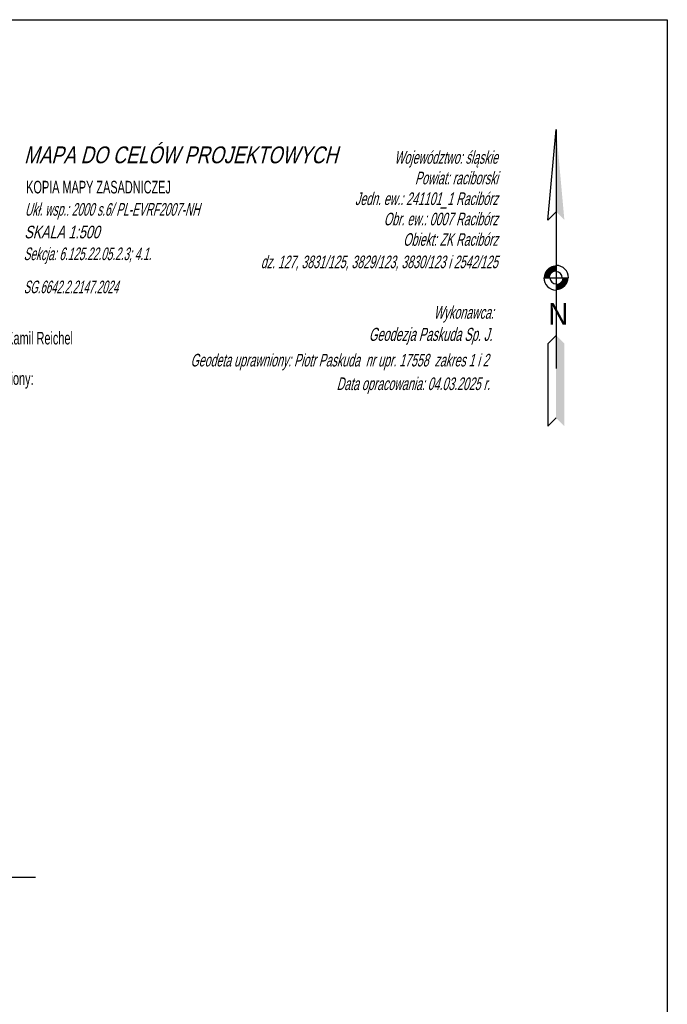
# Model space of a CAD drawing. Extents: x 6515354 to 6515523, y 5549407 to 5549617.
# Tile 13 of 13: x 6515451 to 6515502, y 5549540 to 5549617. Entities that reach past the tile are written whole.
import ezdxf
from ezdxf.enums import TextEntityAlignment as Align

# ---------------------------------------------------------------- set-up
doc = ezdxf.new("R2010")
doc.units = 0
doc.header["$LTSCALE"] = 0.5
doc.layers.get('0').update_dxf_attribs({"color": 251})
doc.layers.add('PARSI', color=7, linetype='Continuous', true_color=0x0a0909)
doc.layers.add('Pieczątka na wyrysie', color=251, linetype='Continuous')
doc.layers.add('Strzałka', color=251, linetype='Continuous')
doc.styles.get("Standard").update_dxf_attribs({"font": 'arial.ttf', "width": 0.9})

# ---------------------------------------------------------------- blocks, each defined once
blk = doc.blocks.new('n')
at = {"layer": 'Strzałka'}
for p, q in [((6515837.686, 5551230.76), (6515837.686, 5551211.998)), ((6515836.716, 5551219.115), (6515838.657, 5551219.115))]:
    blk.add_line(p, q, dxfattribs=at)
for points in [[(6515837.686, 5551224.291), (6515837.039, 5551223.644), (6515837.686, 5551230.76)], [(6515837.686, 5551214.586), (6515837.039, 5551213.939), (6515837.039, 5551207.469), (6515837.686, 5551208.116)]]:
    blk.add_lwpolyline(points, dxfattribs=at)
at = {"layer": 'Strzałka', "const_width": 0.485}
for points in [[(6515837.686, 5551219.843, 0.414214), (6515836.958, 5551219.115, 1)], [(6515837.686, 5551218.387, 0.414214), (6515838.414, 5551219.115, 1)]]:
    blk.add_lwpolyline(points, format="xyb", dxfattribs=at)
at = {"layer": 'Strzałka'}
for radius, start, end in [(0.97, 0, 90), (0.485, 0, 90), (0.97, 180, 270), (0.485, 180, 270)]:
    blk.add_arc((6515837.686, 5551219.115), radius, start, end, dxfattribs=at)
for points in [[(6515837.686, 5551230.76), (6515837.686, 5551230.76), (6515838.333, 5551223.644), (6515837.686, 5551224.291)], [(6515837.686, 5551214.586), (6515838.333, 5551213.939), (6515837.686, 5551208.116), (6515838.333, 5551207.469)]]:
    blk.add_solid(points, dxfattribs=at)
at = {"layer": 'Strzałka', "linetype": 'Continuous', "lineweight": 18, "insert": (6515837.077, 5551217.127), "char_height": 1.701, "attachment_point": 1}
blk.add_mtext_dynamic_manual_height_columns('N', width=1.43113, gutter_width=12.5, heights=[0], dxfattribs=at)
blk = doc.blocks.new('mzsk')
at = {"layer": 'PARSI', "color": 0}
for p, q in [((0, -5), (0, 5)), ((5, 0), (-5, 0))]:
    blk.add_line(p, q, dxfattribs=at)

msp = doc.modelspace()

# ---------------------------------------------------------------- linework, layer by layer
msp.add_lwpolyline([(6515353.571, 5549407.338), (6515353.571, 5549617.338), (6515502.071, 5549617.338), (6515502.071, 5549407.338)], close=True)

# ---------------------------------------------------------------- block references
at = {"layer": 'PARSI', "xscale": 0.5, "yscale": 0.5, "zscale": 0.5}
msp.add_blockref('mzsk', (6515450, 5549550), dxfattribs=at)
at = {"layer": 'Strzałka'}
msp.add_blockref('n', (-344.335, -1622.037), dxfattribs=at)

# ---------------------------------------------------------------- texts
at = {"layer": 'Pieczątka na wyrysie', "linetype": 'Continuous', "lineweight": 13, "oblique": 15, "width": 0.772}
msp.add_text('MAPA DO CELÓW PROJEKTOWYCH', height=1.32, dxfattribs=at).set_placement((6515451.605, 5549606.065, 335.156))
at = {"layer": 'Pieczątka na wyrysie', "color": 7, "linetype": 'Continuous', "oblique": 15, "width": 0.6}
for s, p in [('Województwo: śląskie', (6515488.772, 5549606.029)), ('Powiat: raciborski', (6515488.772, 5549604.412)), ('Jedn. ew.: 241101_1 Racibórz', (6515488.772, 5549602.788)), ('Obr. ew.: 0007 Racibórz', (6515488.772, 5549601.193))]:
    msp.add_text(s, height=0.99, dxfattribs=at).set_placement(p, align=Align.RIGHT)
at = {"layer": 'Pieczątka na wyrysie', "color": 7, "linetype": 'Continuous', "lineweight": 13, "oblique": 15}
for s, width, p in [('Ukł. wsp.: 2000 s.6/ PL-EVRF2007-NH', 0.575, (6515451.671, 5549601.949, 335.156)), ('SKALA 1:500', 0.711, (6515451.631, 5549600.17, 335.156)), ('Sekcja: 6.125.22.05.2.3; 4.1.', 0.569, (6515451.568, 5549598.461))]:
    msp.add_text(s, height=0.99, dxfattribs=dict(at, width=width)).set_placement(p)
at = {"layer": 'Pieczątka na wyrysie', "linetype": 'Continuous', "oblique": 15, "width": 0.6}
for s, p in [('Obiekt: ZK Racibórz', (6515488.772, 5549599.586)), ('dz. 127, 3831/125, 3829/123, 3830/123 i 2542/125', (6515488.772, 5549597.826))]:
    msp.add_text(s, height=0.99, dxfattribs=at).set_placement(p, align=Align.RIGHT)
at = {"layer": 'Pieczątka na wyrysie', "color": 1, "linetype": 'Continuous', "lineweight": 13, "oblique": 15, "width": 0.548}
msp.add_text('SG.6642.2.2147.2024', height=0.99, dxfattribs=at).set_placement((6515451.574, 5549595.862))
at = {"layer": 'Pieczątka na wyrysie', "color": 7, "linetype": 'Continuous', "oblique": 15.00003, "width": 0.6}
for s, p in [('Wykonawca:', (6515483.746, 5549593.859)), ('Geodeta uprawniony: Piotr Paskuda  nr upr. 17558  zakres 1 i 2', (6515464.661, 5549590.112)), ('Data opracowania: 04.03.2025 r.', (6515476.119, 5549588.259))]:
    msp.add_text(s, height=0.99, dxfattribs=at).set_placement(p)
at = {"layer": 'Pieczątka na wyrysie', "linetype": 'Continuous', "oblique": 15.00003, "width": 0.6}
msp.add_text('Geodezja Paskuda Sp. J.', height=1.02453, dxfattribs=at).set_placement((6515478.653, 5549592.12, 11.69))
at = {"layer": 'Pieczątka na wyrysie', "color": 7, "linetype": 'Continuous', "lineweight": 13, "char_height": 0.99, "attachment_point": 7}
for s, insert in [('{\\W0.618;KOPIA MAPY ZASADNICZEJ}', (6515451.772, 5549603.684, 335.156)), ('{\\W0.618;Mapę sporządził: mgr inż. Kamil Reichel}', (6515440.236, 5549591.541)), ('{\\W0.618;Sprawdził: geodeta uprawniony:}', (6515440.236, 5549588.368))]:
    msp.add_mtext(s, dxfattribs=dict(at, insert=insert))

doc.saveas('drawing.dxf')
